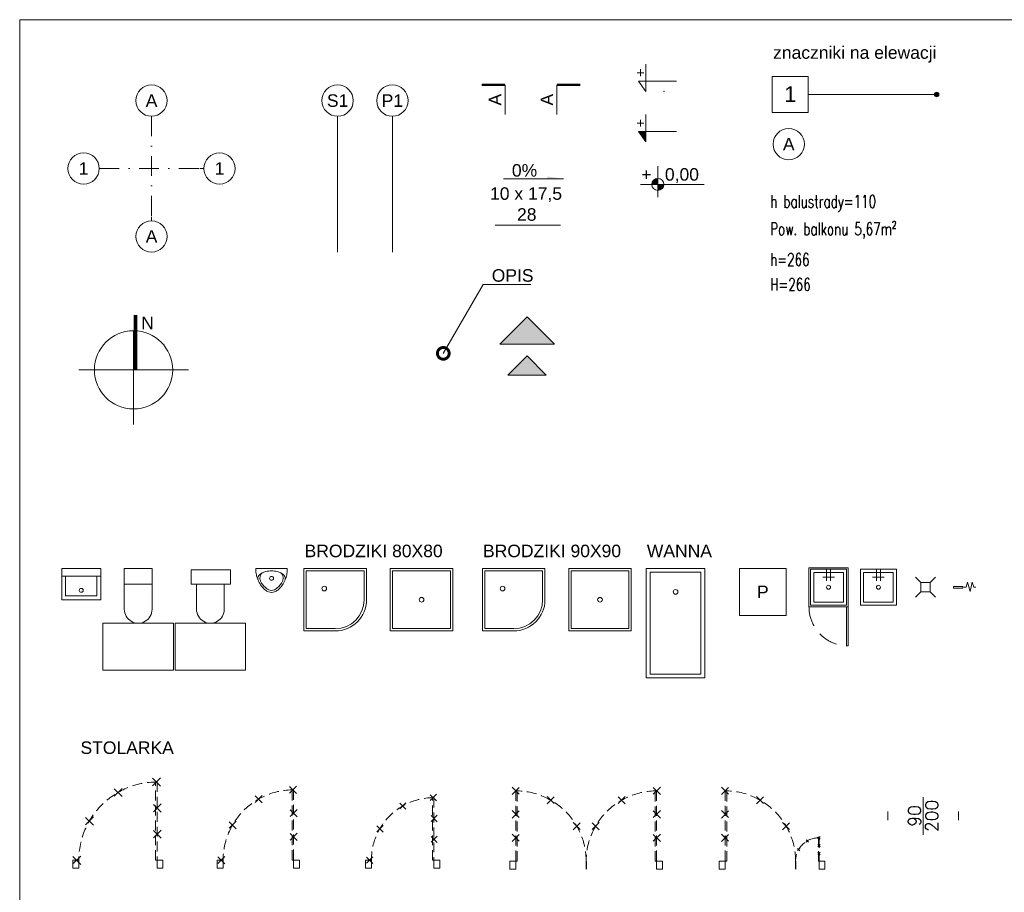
# Model space of a CAD drawing. Header units: centimetres. Extents: x 0 to 8068, y -312 to 10136.
# Tile 7 of 14: x 4462 to 5720, y 8079 to 9195. Entities that reach past the tile are written whole.
import ezdxf
from ezdxf import colors
from ezdxf.entities.mleader import LeaderData, LeaderLine
from ezdxf.enums import TextEntityAlignment as Align
from ezdxf.math import Vec2, Vec3

# ---------------------------------------------------------------- set-up
doc = ezdxf.new("R2010")
doc.units = ezdxf.units.CM
for name, pattern in [('DASHDOT', [25.4, 12.7, -6.35, 0, -6.35]), ('DASHED', [19.049999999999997, 12.7, -6.35]), ('DOT2', [0.125, 0, -0.125])]:
    doc.linetypes.add(name, pattern=pattern)
doc.layers.get('0').update_dxf_attribs({"lineweight": 13})
doc.layers.add('!_NIEDRUKOWALNE', color=213, linetype='Continuous', lineweight=13, plot=False)
for name, color, linetype, lineweight in [('A_OPIS', 241, 'Continuous', 13), ('A_OPIS_KOTY', 66, 'Continuous', 13), ('A_OPIS_KOTY KONSTR', 36, 'Continuous', 13), ('A_OPIS_PRZEGRODY', 202, 'Continuous', 13), ('A_OPIS_STOLARKA_DRZWIOWA', 241, 'Continuous', 13), ('A_OSIE', 8, 'DASHDOT', 9), ('A_WYPOSAŻENIE SANITARNE', 4, 'Continuous', 5)]:
    doc.layers.add(name, color=color, linetype=linetype, lineweight=lineweight)
doc.layers.add('A_WYBURZENIA', color=7, linetype='DASHED', lineweight=13, true_color=0x838383)
doc.layers.add('IE_SYMBOLE', color=7, linetype='Continuous', lineweight=13, true_color=0xfe0000)
doc.styles.add('100 ARIAL', font='arial.ttf', dxfattribs={"height": 16})
doc.styles.add('100 ROMANS', font='ROMANS.shx', dxfattribs={"width": 0.7, "height": 16})
doc.styles.add('ARIAL', font='arial.ttf')
doc.styles.get("Standard").update_dxf_attribs({"font": 'arial.ttf'})

# ---------------------------------------------------------------- blocks, each defined once
blk = doc.blocks.new('*U5')
blk.add_lwpolyline([(0, 0), (0, -173.6489572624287)])
blk.add_circle((0, 20), 20.00000000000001)
at = {"style": 'ARIAL', "flags": 1}
for tag, p in [('SKALA_200', (7.105427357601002e-15, 66.59023511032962)), ('SKALA_100', (7.105427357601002e-15, 62.57579906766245)), ('SKALA_50', (7.105427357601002e-15, 58.17903598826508)), ('SKALA_20', (7.105427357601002e-15, 53.7822729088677))]:
    blk.add_attdef(tag, p, '', height=2.4, dxfattribs=at)
at = {"style": '100 ARIAL', "flags": 8}
blk.add_attdef('Oznaczenie', text='', height=16, dxfattribs=at).set_placement((0, 20), align=Align.MIDDLE_CENTER)
blk = doc.blocks.new('*U7')
blk.add_lwpolyline([(0, 0), (0, -173.6489572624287)])
blk.add_circle((0, 20), 20.00000000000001)
at = {"style": 'ARIAL', "flags": 1}
for tag, p in [('SKALA_200', (7.105427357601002e-15, 66.59023511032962)), ('SKALA_100', (7.105427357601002e-15, 62.57579906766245)), ('SKALA_50', (7.105427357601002e-15, 58.17903598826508)), ('SKALA_20', (7.105427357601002e-15, 53.7822729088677))]:
    blk.add_attdef(tag, p, '', height=2.4, dxfattribs=at)
at = {"style": '100 ARIAL', "flags": 8}
blk.add_attdef('Oznaczenie', text='', height=16, dxfattribs=at).set_placement((0, 20), align=Align.MIDDLE_CENTER)
blk = doc.blocks.new('*U8')
at = {"linetype": 'ByBlock'}
blk.add_lwpolyline([(-3.673940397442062e-15, -1.06581410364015e-14), (-4.592425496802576e-15, -5.000000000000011)], dxfattribs=at)
blk.add_circle((0, 20), 20.00000000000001, dxfattribs=at)
at = {"linetype": 'ByBlock', "style": '100 ARIAL', "flags": 8}
blk.add_attdef('Oznaczenie', text='', height=16, rotation=180, dxfattribs=at).set_placement((0, 20), align=Align.MIDDLE_CENTER)
blk = doc.blocks.new('*U9')
at = {"linetype": 'ByBlock'}
blk.add_lwpolyline([(-3.673940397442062e-15, -1.06581410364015e-14), (-4.592425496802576e-15, -5.000000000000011)], dxfattribs=at)
blk.add_circle((0, 20), 20.00000000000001, dxfattribs=at)
at = {"linetype": 'ByBlock', "style": '100 ARIAL', "flags": 8}
blk.add_attdef('Oznaczenie', text='', height=16, dxfattribs=at).set_placement((0, 20), align=Align.MIDDLE_CENTER)
blk = doc.blocks.new('*U10')
at = {"linetype": 'ByBlock'}
blk.add_lwpolyline([(-3.673940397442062e-15, -1.06581410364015e-14), (-4.592425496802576e-15, -5.000000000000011)], dxfattribs=at)
blk.add_circle((0, 20), 20.00000000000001, dxfattribs=at)
at = {"linetype": 'ByBlock', "style": '100 ARIAL', "flags": 8}
blk.add_attdef('Oznaczenie', text='', height=16, rotation=89.99999999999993, dxfattribs=at).set_placement((-3.552713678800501e-15, 20), align=Align.MIDDLE_CENTER)
blk = doc.blocks.new('*U11')
at = {"linetype": 'ByBlock'}
blk.add_lwpolyline([(-3.673940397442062e-15, -1.06581410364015e-14), (-4.592425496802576e-15, -5.000000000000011)], dxfattribs=at)
blk.add_circle((0, 20), 20.00000000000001, dxfattribs=at)
at = {"linetype": 'ByBlock', "style": '100 ARIAL', "flags": 8}
blk.add_attdef('Oznaczenie', text='', height=16, rotation=270, dxfattribs=at).set_placement((3.944304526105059e-31, 20), align=Align.MIDDLE_CENTER)
blk = doc.blocks.new('_SPADKI')
blk.add_line((2.586910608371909, 0), (79.32898865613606, 0))
blk.add_solid([(58.50304540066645, 3.219979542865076), (58.53962084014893, 4.001776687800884e-11), (79.32898865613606, 0)])
at = {"style": '100 ARIAL', "flags": 8}
blk.add_attdef('SPAD', text='', height=16, dxfattribs=at).set_placement((29.38400000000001, 2.965429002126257), align=Align.CENTER)
blk = doc.blocks.new('_ZNACZNIK PRZEKROJU')
at = {"const_width": 3}
blk.add_lwpolyline([(0, 18.86038317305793), (-29.78743056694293, 18.86038317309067)], dxfattribs=at)
for points in [[(0, -18.86038317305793), (0, 18.86038317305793)], [(0, 18.86038317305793), (0, -18.86038317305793)]]:
    blk.add_lwpolyline(points)
at = {"style": '100 ARIAL'}
blk.add_attdef('PRZEKRÓJ', text='', height=16, rotation=90, dxfattribs=at).set_placement((0, 0), align=Align.BOTTOM_CENTER)
blk = doc.blocks.new('_ZNACZNIK PRZEKROJU 2')
at = {"const_width": 3}
blk.add_lwpolyline([(0, 18.86038317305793), (29.78743056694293, 18.86038317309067)], dxfattribs=at)
for points in [[(0, -18.86038317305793), (0, 18.86038317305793)], [(0, 18.86038317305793), (0, -18.86038317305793)]]:
    blk.add_lwpolyline(points)
at = {"style": '100 ARIAL'}
blk.add_attdef('PRZEKRÓJ', text='', height=16, rotation=90, dxfattribs=at).set_placement((0, 0), align=Align.BOTTOM_CENTER)
blk = doc.blocks.new('_ZNACZNIK RZUT')
blk.add_circle((0, 0), 20)
at = {"style": '100 ARIAL'}
blk.add_attdef('OZNACZENIE', text='', height=16, dxfattribs=at).set_placement((0, 0), align=Align.MIDDLE_CENTER)
blk = doc.blocks.new('*U16')
h = blk.add_hatch(color=256)
h.dxf.hatch_style = 1
edge = h.paths.add_edge_path()
edge.add_arc((186.9447198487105, 22.3481095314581), 3, 359.9999999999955, 719.9999999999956)
blk.add_lwpolyline([(-23.08000000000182, 45.4292595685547), (23.07999999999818, 45.4292595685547), (23.07999999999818, -0.7330405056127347), (-23.08000000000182, -0.7330405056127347)], close=True)
blk.add_lwpolyline([(23.08115003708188, 22.34810953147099), (186.9447198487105, 22.3481095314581), (186.9447198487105, 22.3481095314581)])
blk.add_circle((186.9447198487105, 22.3481095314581), 3)
at = {"style": 'ARIAL'}
blk.add_attdef('NR', text='', height=20, dxfattribs=at).set_placement((-1.818989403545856e-12, 12.83488841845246), align=Align.CENTER)
blk = doc.blocks.new('_BIEG SCHODÓW')
blk.add_lwpolyline([(-41.77356388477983, 0), (41.77356388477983, 0)])
for tag in ['BIEG_001', 'BIEG_002']:
    blk.add_attdef(tag, text='', height=16).set_placement((23.91748013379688, 53.51888115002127), align=Align.MIDDLE_CENTER)
blk = doc.blocks.new('_UMYWALKA')
for points in [[(0, 0), (-8.086059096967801e-06, -40.00000011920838), (49.99999191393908, -40.00001025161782), (49.99999994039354, -1.015227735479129e-05)], [(0, -1.192092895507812e-07), (49.99999994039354, -1.045030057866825e-05)], [(-2.066217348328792e-06, -10.00000023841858), (49.99999793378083, -10.00001047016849)], [(4.999997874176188, -10.00000112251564), (4.999992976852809, -35.00000112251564), (44.99999297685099, -35.00000924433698), (44.99999799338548, -10.00000950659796)]]:
    blk.add_lwpolyline(points)
at = {"ltscale": 100}
blk.add_circle((24.99999451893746, -28.05759226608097), 2.5, dxfattribs=at)
blk = doc.blocks.new('_WC')
at = {"layer": '!_NIEDRUKOWALNE'}
blk.add_lwpolyline([(-27.25000071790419, -70.00016300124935), (62.74999928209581, -70.00016300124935), (62.74999928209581, -130.0001630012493), (-27.25000071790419, -130.0001630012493), (-27.25000071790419, -70.00016300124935)], dxfattribs=at)
for p, q in [((-7.978342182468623e-07, -52.25032559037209), (-7.978287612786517e-07, -52.24999978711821)), ((35.49999936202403, -52.25032586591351), (35.49999936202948, -52.25000044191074))]:
    blk.add_line(p, q)
for points in [[(35.49999936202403, -52.25032586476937), (35.50000004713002, -4.654757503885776e-07), (0, 0), (-7.978342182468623e-07, -52.25032551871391)], [(35.49999978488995, -20.00000046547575), (-2.62240064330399e-07, -20)]]:
    blk.add_lwpolyline(points)
blk.add_arc((17.74999928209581, -52.25016292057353), 17.75000008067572, 179.9994734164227, 0.0005244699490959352)
blk = doc.blocks.new('_BRODZIK 80')
for points in [[(0, 80), (0, 0), (-80, 0), (-80, 40, -0.414213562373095), (-40, 80)], [(-3, 77), (-3, 3), (-77, 3), (-77, 40, -0.414213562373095), (-40, 77)]]:
    blk.add_lwpolyline(points, format="xyb", close=True)
blk.add_circle((-25.8578643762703, 25.8578643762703), 3)
blk = doc.blocks.new('_PRALKA')
blk.add_lwpolyline([(0, 0), (60, 0), (60, -60), (0, -60)], close=True)
at = {"insert": (30, -30), "char_height": 16, "width": 35.28848808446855, "attachment_point": 5, "style": '100 ARIAL'}
blk.add_mtext('P', dxfattribs=at)
blk = doc.blocks.new('_PISUAR')
for points in [[(8.094335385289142e-07, 0.1999998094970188), (-8.094334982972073e-07, -0.1999998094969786, 0.056281), (0.06362873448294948, -0.1970574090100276, 0.051243), (0.1287250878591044, -0.1796672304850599, 0.047086), (0.1944841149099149, -0.1472875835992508, 0.038643), (0.2430079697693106, -0.1119896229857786, 0.050944), (0.2744934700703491, -0.07905136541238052, 0.07331599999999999), (0.298027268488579, -0.03743654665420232, 0.092337), (0.3050003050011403, -1.043885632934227e-06, 0.092337), (0.2980275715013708, 0.03743413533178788, 0.07331599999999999), (0.2744941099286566, 0.07904914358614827, 0.050944), (0.2430088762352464, 0.1119880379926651, 0.038643), (0.194485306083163, 0.1472863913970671, 0.047086), (0.1287265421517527, 0.1796665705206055, 0.051243), (0.0636303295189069, 0.1970572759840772, 0.056281)], [(0.1500000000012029, -4.165705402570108e-07, -0.999985), (0.1000003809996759, -2.142224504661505e-07, -0.999985)]]:
    blk.add_lwpolyline(points, format="xyb", close=True)
for points in [[(0.1436377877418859, 0.1736400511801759, 0.078162), (0.117513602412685, 0.1752877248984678, 0.158684), (0.08934125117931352, 0.163118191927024, 0.08745700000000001), (0.05519152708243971, 0.1203502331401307, 0.073385), (0.03748198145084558, 0.07225956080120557, 0.05162899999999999), (0.03000030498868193, -3.119031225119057e-07), (0.03000030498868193, -3.119031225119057e-07, 0.05162899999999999), (0.03748139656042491, -0.07225986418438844, 0.073385), (0.05519055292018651, -0.1203502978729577, 0.08745700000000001), (0.08933993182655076, -0.1631189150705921, 0.158684), (0.1175121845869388, -0.1752886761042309, 0.078162), (0.1436363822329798, -0.1736412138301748)], [(0.05499981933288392, -0.1199997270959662, 0.099174), (0.08699474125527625, -0.1420110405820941, 0.110283), (0.1214334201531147, -0.1484637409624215, 0.092873), (0.1618974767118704, -0.1394291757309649, 0.05732999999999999), (0.1923331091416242, -0.1220262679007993, 0.037877), (0.2325126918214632, -0.08751333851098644, 0.07218200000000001), (0.2708067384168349, -0.03621840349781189, 0.124936), (0.2800003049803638, -1.323705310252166e-06), (0.2800003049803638, -1.323705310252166e-06, 0.124936), (0.2708070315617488, 0.03621621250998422, 0.07218200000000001), (0.2325134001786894, 0.0875114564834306, 0.037877), (0.1923340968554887, 0.1220247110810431, 0.05732999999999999), (0.1618986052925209, 0.1394278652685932, 0.092873), (0.1214346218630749, 0.1484631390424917, 0.110283), (0.08699588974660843, 0.1420107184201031, 0.099174), (0.05500079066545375, 0.1199996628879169)]]:
    blk.add_lwpolyline(points, format="xyb")
blk = doc.blocks.new('_SZAFA PORZĄDKOWA')
for p, q in [((32.5, -12), (17.5, -12)), ((22.5, -2), (22.5, -17)), ((27.5, -2), (27.5, -17))]:
    blk.add_line(p, q)
for points in [[(50, 0), (0, 0), (0, -50), (50, -50)], [(48.00000000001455, -2), (2, -2), (2, -47.99999999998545), (48.00000000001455, -47.99999999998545)], [(44, -6), (6.000000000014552, -6), (6.000000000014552, -44), (44, -44)], [(50, -50), (48.00000000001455, -50), (48.00000000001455, -100), (50, -100)]]:
    blk.add_lwpolyline(points, close=True)
blk.add_circle((25, -25), 2.5)
at = {"linetype": 'DASHED', "ltscale": 2}
blk.add_arc((50, -50), 50, 180, 270, dxfattribs=at)
blk = doc.blocks.new('_ZLEW PORZĄDKOWY')
for p, q in [((20.5, 0), (20.5, -15)), ((25.5, 0), (25.5, -15)), ((30.5, -10), (15.5, -10))]:
    blk.add_line(p, q)
for points in [[(46.00000000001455, 0), (0, 0), (0, -45.99999999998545), (46.00000000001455, -45.99999999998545)], [(42, -4), (4.000000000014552, -4), (4.000000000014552, -42), (42, -42)]]:
    blk.add_lwpolyline(points, close=True)
blk.add_circle((23, -23), 2.5)
blk = doc.blocks.new('_PÓŁNOC_1')
blk.add_lwpolyline([(2.475437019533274, 9.094947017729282e-13, 5, 5, 0), (2.475437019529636, 70.00000000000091, 3, 3, 0)], format="xyseb")
for points in [[(0, -70), (-3.637978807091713e-12, 50)], [(70, 3.637978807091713e-12), (-70, -2.728484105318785e-12)]]:
    blk.add_lwpolyline(points)
blk.add_circle((-3.637978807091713e-12, 0), 50)
at = {"insert": (9.764450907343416, 67.94885434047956), "char_height": 16, "width": 298.3053180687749, "attachment_point": 1, "style": 'ARIAL'}
blk.add_mtext('N', dxfattribs=at)
blk = doc.blocks.new('_DotSmall')
at = {"color": 0, "linetype": 'ByBlock', "const_width": 0.5}
blk.add_lwpolyline([(-0.0625, 0, 1), (0.0625, 0, 1)], format="xyb", close=True, dxfattribs=at)
blk = doc.blocks.new('_KOTA_RZUT')
h = blk.add_hatch(color=256)
h.dxf.hatch_style = 1
h.paths.add_polyline_path([(0, 7.677473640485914, 0.4142135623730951), (-7.677473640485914, 0), (0, 0)])
h.paths.add_polyline_path([(7.677473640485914, 0), (0, 0), (0, -7.677473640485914, 0.4142135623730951)])
blk.add_line((0, -16.13497583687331), (0, 23.24963954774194))
blk.add_lwpolyline([(59.26444011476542, 0), (-22.09705008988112, 0)])
blk.add_circle((0, 0), 7.67747364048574)
at = {"style": '100 ARIAL'}
for tag, p in [('+', (-21.09211871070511, 4.739299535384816)), ('WYS', (9.03113886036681, 4.739299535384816))]:
    blk.add_attdef(tag, p, '', height=16, dxfattribs=at)
blk = doc.blocks.new('*U90')
blk.add_lwpolyline([(-23.27539246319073, 34.86414697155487), (-23.27539246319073, 0), (-32.38530872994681, 13.10966786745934), (16.18246581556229, 13.10966786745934)])
at = {"color": 252, "linetype": 'DOT2', "ltscale": 3, "true_color": 0x939598}
blk.add_point((0, 0), dxfattribs=at)
at = {"layer": 'Defpoints', "color": 252, "linetype": 'DOT2', "ltscale": 3, "true_color": 0x939598}
blk.add_point((-23.27539246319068, 0), dxfattribs=at)
at = {"style": 'ARIAL', "flags": 12}
blk.add_attdef('+', text='', height=12.91384967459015, dxfattribs=at).set_placement((-24.75158884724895, 24.06477232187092, 3.078404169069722e-05), align=Align.MIDDLE_RIGHT)
at = {"style": '100 ARIAL', "flags": 2}
blk.add_attdef('WYS', text='', height=16, dxfattribs=at).set_placement((-21.32255244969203, 25.73000069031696), align=Align.MIDDLE_LEFT)
at = {"layer": 'Defpoints', "style": 'ARIAL', "flags": 1}
for tag, p in [('1:10_SKALA', (3.307638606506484e-14, -9.719107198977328)), ('1:20_SKALA', (3.307638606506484e-14, -11.12390901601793)), ('1:25_SKALA', (3.307638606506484e-14, -12.52871083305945)), ('1:50_SKALA', (3.307638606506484e-14, -13.93351756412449)), ('1:100_SKALA', (3.130002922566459e-14, -15.3822212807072)), ('1:200_SKALA', (3.130002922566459e-14, -16.83092008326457))]:
    blk.add_attdef(tag, p, '', height=1, dxfattribs=at)
blk = doc.blocks.new('*U92')
h = blk.add_hatch(color=256)
h.dxf.hatch_style = 1
h.paths.add_polyline_path([(-23.27539246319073, 13.10966786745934), (-32.38530872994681, 13.10966786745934), (-23.27539246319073, 0)])
blk.add_lwpolyline([(-23.27539246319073, 34.86414697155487), (-23.27539246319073, 0), (-32.38530872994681, 13.10966786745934), (16.18246581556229, 13.10966786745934)])
at = {"style": 'ARIAL', "flags": 12}
blk.add_attdef('+', text='', height=12.91384967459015, dxfattribs=at).set_placement((-24.75158884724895, 24.06477232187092, 3.078404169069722e-05), align=Align.MIDDLE_RIGHT)
at = {"style": '100 ARIAL', "flags": 2}
blk.add_attdef('WYS', text='', height=16, dxfattribs=at).set_placement((-21.32255244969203, 25.73000069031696), align=Align.MIDDLE_LEFT)
blk = doc.blocks.new('*U101')
for points in [[(5.015595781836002e-15, -140), (0, 0), (75, 0), (75, -140)], [(5.000000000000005, -135), (5, -5), (70, -5), (70, -135)]]:
    blk.add_lwpolyline(points, close=True)
blk.add_circle((37.5, -30), 3)
blk = doc.blocks.new('*U128')
for points in [[(80, 0), (0, 0), (0, -80), (80, -80)], [(77, -3), (3, -3), (3, -77), (77, -77)]]:
    blk.add_lwpolyline(points, close=True)
blk.add_circle((40, -40), 3)
blk = doc.blocks.new('_KRZYŻYK')
at = {"linetype": 'ByBlock'}
for points in [[(4.74006800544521, 4.740068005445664), (-4.74006800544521, -4.740068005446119)], [(4.74006800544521, -4.740068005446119), (-4.74006800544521, 4.740068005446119)]]:
    blk.add_lwpolyline(points, dxfattribs=at)
blk = doc.blocks.new('*U154')
for points in [[(-119.9999999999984, 1.2732925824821e-11), (-117.9999999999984, 1.2732925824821e-11), (-117.9999999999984, 90.00000000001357), (-119.9999999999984, 90.00000000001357)], [(5.49486382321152e-13, 2.204458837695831e-12), (-0.6666666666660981, 2.204458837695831e-12), (-0.6666666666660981, 30.00000000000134), (5.49486382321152e-13, 30.00000000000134)], [(-120, -4.547473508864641e-11), (-127.5, -4.547473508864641e-11), (-127.5, -10.00000000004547), (-120, -10.00000000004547)], [(7.5, -6.062705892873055e-12), (0, -6.062705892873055e-12), (0, -10.00000000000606), (7.499999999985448, -10.00000000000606)]]:
    blk.add_lwpolyline(points, close=True)
for centre, radius, start, end in [((-119.9999999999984, 1.2732925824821e-11), 90.00000000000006, 7.016709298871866e-15, 90), ((5.49486382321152e-13, 2.204458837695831e-12), 29.99999999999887, 90, 180)]:
    blk.add_arc(centre, radius, start, end)
at = {"layer": 'Defpoints'}
blk.add_lwpolyline([(-29.99999999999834, 2.215116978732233e-12), (-29.99999999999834, -10.000000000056)], dxfattribs=at)
at = {"xscale": -1}
for p in [(-119.9999999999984, 90.00000000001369), (-74.99999999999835, 77.94228634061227), (-119.9999999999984, 60.00000000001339), (-42.05771365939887, 45.00000000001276), (-119.9999999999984, 30.00000000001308)]:
    blk.add_blockref('_KRZYŻYK', p, dxfattribs=at)
at = {"xscale": 0.3333333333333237, "yscale": 0.3333333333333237, "zscale": 0.3333333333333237}
for p in [(-14.99999999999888, 25.98076211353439), (5.49486382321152e-13, 30.00000000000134), (-25.98076211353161, 15.00000000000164), (5.49486382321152e-13, 20.00000000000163), (5.49486382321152e-13, 10.00000000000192)]:
    blk.add_blockref('_KRZYŻYK', p, dxfattribs=at)
blk = doc.blocks.new('*U155')
for points in [[(-179.9999999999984, -7.275957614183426e-12), (-177.9999999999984, -7.275957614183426e-12), (-177.9999999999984, 89.99999999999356), (-179.9999999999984, 89.99999999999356)], [(7.674038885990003e-27, -6.062705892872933e-12), (-1.999999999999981, -6.062705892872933e-12), (-1.999999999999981, 89.99999999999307), (7.674038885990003e-27, 89.99999999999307)], [(-180, -6.548361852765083e-11), (-187.5, -6.548361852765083e-11), (-187.5, -10.00000000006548), (-180, -10.00000000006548)], [(7.5, -6.062705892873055e-12), (0, -6.062705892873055e-12), (0, -10.00000000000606), (7.499999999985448, -10.00000000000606)]]:
    blk.add_lwpolyline(points, close=True)
for centre, radius, start, end in [((-179.9999999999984, -7.275957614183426e-12), 90.00000000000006, 7.016709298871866e-15, 90), ((7.674038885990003e-27, -6.062705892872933e-12), 89.99999999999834, 90, 180)]:
    blk.add_arc(centre, radius, start, end)
at = {"layer": 'Defpoints'}
blk.add_lwpolyline([(-89.99999999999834, -6.052047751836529e-12), (-89.99999999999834, -10.00000000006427)], dxfattribs=at)
at = {"xscale": -1}
for p in [(-179.9999999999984, 89.99999999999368), (-134.9999999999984, 77.94228634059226), (-179.9999999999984, 59.99999999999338), (-102.0577136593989, 44.99999999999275), (-179.9999999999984, 29.99999999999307)]:
    blk.add_blockref('_KRZYŻYK', p, dxfattribs=at)
for p in [(7.674038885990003e-27, 89.99999999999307), (-44.99999999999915, 77.94228634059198), (7.674038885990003e-27, 59.99999999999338), (-77.94228634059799, 44.9999999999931), (7.674038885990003e-27, 29.99999999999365)]:
    blk.add_blockref('_KRZYŻYK', p)
blk = doc.blocks.new('zawór czerpalny')
blk.add_lwpolyline([(0, 1), (12, 1), (12, -1), (0, -1)], close=True)
blk.add_lwpolyline([(13.15886874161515, 0), (16.26820083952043, 0), (17.98232721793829, 6.449101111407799), (21.04396966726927, -5.397808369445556), (23.83128839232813, 6.449101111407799), (25.77916208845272, 0), (28.52936824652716, 0)])
blk = doc.blocks.new('wpust podłogowy')
for p, q in [((-6, 6), (-12.81362981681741, 12.81362981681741)), ((6, 6), (12.81362981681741, 12.81362981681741)), ((-6, -6), (-12.81362981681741, -12.81362981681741)), ((6, -6), (12.81362981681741, -12.81362981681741))]:
    blk.add_line(p, q)
blk.add_lwpolyline([(-6, 6), (6, 6), (6, -6), (-6, -6)], close=True)
blk = doc.blocks.new('*U216')
for points in [[(0, -6.062705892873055e-12), (-2.222222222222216, -6.062705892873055e-12), (-2.222222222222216, 99.9999999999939), (0, 99.9999999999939)], [(-100, -7.09445588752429e-11), (-107.5, -7.09445588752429e-11), (-107.5, -10.00000000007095), (-100, -10.00000000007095)], [(7.5, -6.062705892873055e-12), (0, -6.062705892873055e-12), (0, -10.00000000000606), (7.499999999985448, -10.00000000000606)]]:
    blk.add_lwpolyline(points, close=True)
blk.add_arc((0, -6.062705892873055e-12), 99.99999999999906, 90, 180)
at = {"xscale": 1.111111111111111, "yscale": 1.111111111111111, "zscale": 1.111111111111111}
for p in [(-1.111111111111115, 99.9999999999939), (-50.00610537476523, 86.60864575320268), (0, 66.6666666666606), (-86.60864575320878, 50.00610537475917), (0, 33.33333333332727), (-102.7777777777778, -7.07378846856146e-11)]:
    blk.add_blockref('_KRZYŻYK', p, dxfattribs=at)
blk = doc.blocks.new('*U227')
for points in [[(0, -6.062705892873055e-12), (-1.999999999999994, -6.062705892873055e-12), (-1.999999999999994, 89.9999999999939), (0, 89.9999999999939)], [(-90, -6.366860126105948e-11), (-97.5, -6.366860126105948e-11), (-97.5, -10.00000000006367), (-90, -10.00000000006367)], [(7.5, -6.062705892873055e-12), (0, -6.062705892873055e-12), (0, -10.00000000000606), (7.499999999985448, -10.00000000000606)]]:
    blk.add_lwpolyline(points, close=True)
blk.add_arc((0, -6.062705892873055e-12), 89.99999999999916, 90, 180)
for p in [(-1.000000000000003, 89.9999999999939), (-45.00549483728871, 77.94778117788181), (0, 59.99999999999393), (-77.9477811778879, 45.00549483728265), (0, 29.99999999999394), (-92.5, -6.427036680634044e-11)]:
    blk.add_blockref('_KRZYŻYK', p)
blk = doc.blocks.new('*U228')
for points in [[(0, -6.062705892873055e-12), (-1.777777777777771, -6.062705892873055e-12), (-1.777777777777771, 79.99999999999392), (0, 79.99999999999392)], [(-80, -5.639222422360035e-11), (-87.5, -5.639222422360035e-11), (-87.5, -10.00000000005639), (-80, -10.00000000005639)], [(7.5, -6.062705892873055e-12), (0, -6.062705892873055e-12), (0, -10.00000000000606), (7.499999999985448, -10.00000000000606)]]:
    blk.add_lwpolyline(points, close=True)
blk.add_arc((0, -6.062705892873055e-12), 79.99999999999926, 90, 180)
at = {"xscale": 0.888888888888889, "yscale": 0.888888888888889, "zscale": 0.888888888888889}
for p in [(-0.8888888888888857, 79.99999999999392), (-40.00488429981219, 69.28691660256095), (0, 53.33333333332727), (-69.28691660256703, 40.00488429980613), (0, 26.66666666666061), (-82.22222222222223, -5.780265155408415e-11)]:
    blk.add_blockref('_KRZYŻYK', p, dxfattribs=at)
blk = doc.blocks.new('*U246')
at = {"layer": '!_NIEDRUKOWALNE'}
for points in [[(-90.00000000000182, 5.59999999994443), (-90.00000000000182, 5.59999999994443), (-90.00000000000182, -5.600000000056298), (-90.00000000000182, -5.600000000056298)], [(0, 5.599999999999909), (0, 5.599999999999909), (0, -5.599999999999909), (0, -5.599999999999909)]]:
    blk.add_lwpolyline(points, close=True, dxfattribs=at)
at = {"layer": 'A_OPIS_STOLARKA_DRZWIOWA'}
blk.add_lwpolyline([(-44.99999999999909, 23.99999999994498), (-44.99999999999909, -24.00000000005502)], dxfattribs=at)
at = {"layer": 'A_OPIS_STOLARKA_DRZWIOWA', "style": '100 ROMANS', "flags": 12}
for tag, p in [('SZER', (-55.99999999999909, -5.502442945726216e-11)), ('WYS', (-33.9999999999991, -5.502531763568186e-11))]:
    blk.add_attdef(tag, text='', height=16, rotation=90, dxfattribs=at).set_placement(p, align=Align.MIDDLE_CENTER)
blk = doc.blocks.new('_wc podtynk')
at = {"layer": '!_NIEDRUKOWALNE'}
blk.add_lwpolyline([(50.00881204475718, 44.48408902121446), (50.00880850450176, -45.51591097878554), (110.0088085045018, -45.5159133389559), (110.0088120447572, 44.4840866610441), (50.00881204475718, 44.48408902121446)], dxfattribs=at)
at = {"layer": '!_NIEDRUKOWALNE', "linetype": 'ByBlock'}
blk.add_lwpolyline([(0, 25), (0, -25), (-18, -25), (-18, 25)], close=True, dxfattribs=at)
for p, q in [((32.25897356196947, 17.23408979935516), (32.2586477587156, 17.23408979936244)), ((32.25897244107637, -18.26591036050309), (32.2586470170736, -18.26591036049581))]:
    blk.add_line(p, q)
for points in [[(32.25897243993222, -18.26591036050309), (-0.000264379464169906, -18.27594040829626), (-0.0002634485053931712, 17.22405963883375), (32.25897349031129, 17.23408979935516)], [(0.00864704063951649, -18.26590951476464), (0.00864797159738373, 17.23409053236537)]]:
    blk.add_lwpolyline(points)
blk.add_arc((32.25881019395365, -0.5159102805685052), 17.75000008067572, 269.9994732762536, 90.00052432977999)
blk = doc.blocks.new('znacznik wejścia')
at = {"layer": 'A_OPIS'}
h = blk.add_hatch(color=256, dxfattribs=at)
h.dxf.hatch_style = 1
h.paths.add_polyline_path([(34.99959032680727, -35), (0, 0), (-34.99959032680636, -35)])
blk.add_lwpolyline([(34.99959032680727, -35), (0, 0), (-34.99959032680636, -35)], close=True, dxfattribs=at)

msp = doc.modelspace()

# ---------------------------------------------------------------- linework, layer by layer
msp.add_lwpolyline([(4462.055398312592, 9194.853158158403), (6996.436092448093, 9194.853158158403), (6996.436092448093, 6296.418390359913), (4462.055398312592, 6296.418390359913)], close=True)
at = {"layer": 'A_OSIE', "ltscale": 2}
for points in [[(4630.519522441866, 9071.424917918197), (4630.519522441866, 8937.775960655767)], [(4563.695043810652, 9004.600439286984), (4697.344001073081, 9004.600439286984)]]:
    msp.add_lwpolyline(points, dxfattribs=at)

# ---------------------------------------------------------------- block references
at = {"layer": 'A_OPIS'}
for name, p, values in [('*U16', (5446.453754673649, 9076.870160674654), {'NR': '1'}), ('_ZNACZNIK PRZEKROJU', (5082.18171191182, 9092.56453474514), {'PRZEKRÓJ': 'A'}), ('_ZNACZNIK PRZEKROJU 2', (5148.339186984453, 9092.56453474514), {'PRZEKRÓJ': 'A'}), ('_ZNACZNIK RZUT', (5444.534904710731, 9035.79014747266), {'OZNACZENIE': 'A'}), ('_SPADKI', (5077.609562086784, 8991.266104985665), {'SPAD': '0%'})]:
    msp.add_blockref(name, p, dxfattribs=at).add_auto_attribs(values)
ref = msp.add_blockref('_BIEG SCHODÓW', (5111.13829277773, 8932.183660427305), dxfattribs=at)
ref.add_attrib('BIEG_001', '10 x 17,5', (5062.941752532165, 8964.592086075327), dxfattribs={"layer": '0', "height": 16})
ref.add_attrib('BIEG_002', '28', (5097.436093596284, 8937.860993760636), dxfattribs={"layer": '0', "height": 16})
msp.add_blockref('_PÓŁNOC_1', (4607.502048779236, 8747.22208945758), dxfattribs=at)
ref = msp.add_blockref('*U246', (5661.254334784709, 8177.086895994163), dxfattribs=at)
ref.add_attrib('WYS', '200', dxfattribs={"layer": 'A_OPIS_STOLARKA_DRZWIOWA', "height": 16, "rotation": 90, "style": '100 ROMANS'}).set_placement((5627.25433478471, 8177.086895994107), align=Align.MIDDLE_CENTER)
ref.add_attrib('SZER', '90', dxfattribs={"layer": 'A_OPIS_STOLARKA_DRZWIOWA', "height": 16, "rotation": 90, "style": '100 ROMANS'}).set_placement((5605.25433478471, 8177.086895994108), align=Align.MIDDLE_CENTER)
at = {"layer": 'A_OPIS_KOTY'}
ref = msp.add_blockref('*U90', (5285.072523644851, 9103.241957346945), dxfattribs=at)
ref.add_attrib('+', '+', dxfattribs={"layer": '0', "height": 12.91384967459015, "style": 'ARIAL'}).set_placement((5260.320934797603, 9127.306729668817, 3.078404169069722e-05), align=Align.MIDDLE_RIGHT)
msp.add_blockref('_KOTA_RZUT', (5277.296284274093, 8984.331922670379), dxfattribs=at).add_auto_attribs({'WYS': '0,00', '+': '+'})
at = {"layer": 'A_OPIS_KOTY KONSTR'}
ref = msp.add_blockref('*U92', (5285.072523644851, 9038.727381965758), dxfattribs=at)
ref.add_attrib('+', '+', dxfattribs={"layer": '0', "height": 12.91384967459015, "style": 'ARIAL'}).set_placement((5260.320934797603, 9062.79215428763, 3.078404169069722e-05), align=Align.MIDDLE_RIGHT)
at = {"layer": 'A_OPIS_PRZEGRODY'}
for name, p, values in [('*U7', (4868.179185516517, 9071.424917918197), {'Oznaczenie': 'S1'}), ('*U5', (4938.179185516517, 9071.424917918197), {'Oznaczenie': 'P1'})]:
    msp.add_blockref(name, p, dxfattribs=at).add_auto_attribs(values)
at = {"layer": 'A_OSIE', "linetype": 'ByBlock'}
ref = msp.add_blockref('*U9', (4630.519522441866, 9071.424917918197), dxfattribs=at)
ref.add_attrib('Oznaczenie', 'A', dxfattribs={"layer": '0', "linetype": 'ByBlock', "height": 16, "style": '100 ARIAL'}).set_placement((4630.519522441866, 9091.424917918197), align=Align.MIDDLE_CENTER)
ref = msp.add_blockref('*U11', (4563.695043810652, 9004.600439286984), dxfattribs=dict(at, rotation=90))
ref.add_attrib('Oznaczenie', '1', dxfattribs={"layer": '0', "linetype": 'ByBlock', "height": 16, "style": '100 ARIAL'}).set_placement((4543.695043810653, 9004.600439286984), align=Align.MIDDLE_CENTER)
ref = msp.add_blockref('*U10', (4697.344001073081, 9004.600439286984), dxfattribs=dict(at, rotation=270))
ref.add_attrib('Oznaczenie', '1', dxfattribs={"layer": '0', "linetype": 'ByBlock', "height": 16, "style": '100 ARIAL'}).set_placement((4717.34400107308, 9004.600439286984), align=Align.MIDDLE_CENTER)
ref = msp.add_blockref('*U8', (4630.519522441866, 8937.775960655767), dxfattribs=dict(at, rotation=180))
ref.add_attrib('Oznaczenie', 'A', dxfattribs={"layer": '0', "linetype": 'ByBlock', "height": 16, "style": '100 ARIAL'}).set_placement((4630.519522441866, 8917.775960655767), align=Align.MIDDLE_CENTER)
at = {"layer": 'A_WYBURZENIA'}
for name, p in [('*U216', (4637.595534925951, 8120.454667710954)), ('*U227', (4811.944089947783, 8120.454667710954)), ('*U155', (5275.754500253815, 8119.12376023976)), ('*U154', (5483.249078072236, 8119.123760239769)), ('*U228', (4991.307764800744, 8120.454667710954))]:
    msp.add_blockref(name, p, dxfattribs=at)
at = {"layer": 'A_WYPOSAŻENIE SANITARNE'}
for name, p in [('_UMYWALKA', (4515.725794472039, 8493.448808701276)), ('_WC', (4595.725794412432, 8493.448797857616)), ('*U128', (4935.480824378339, 8493.448808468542)), ('*U128', (5163.411883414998, 8493.448808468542)), ('*U101', (5262.432402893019, 8493.448808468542)), ('_PRALKA', (5381.440007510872, 8493.448808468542)), ('_SZAFA PORZĄDKOWA', (5470.393128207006, 8494.361661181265)), ('_ZLEW PORZĄDKOWY', (5536.111266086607, 8492.361661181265)), ('wpust podłogowy', (5619.111266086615, 8469.361661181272)), ('zawór czerpalny', (5655.10187035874, 8469.361661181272))]:
    msp.add_blockref(name, p, dxfattribs=at)
for name, p, rotation in [('_wc podtynk', (4706.233709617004, 8473.457443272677), 270), ('_BRODZIK 80', (4825.205524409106, 8493.448808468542), 180), ('_BRODZIK 80', (5053.136583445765, 8493.448808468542), 180)]:
    msp.add_blockref(name, p, dxfattribs=dict(at, rotation=rotation))
at = {"layer": 'A_WYPOSAŻENIE SANITARNE', "xscale": 100, "yscale": 100, "zscale": 100, "rotation": 270}
msp.add_blockref('_PISUAR', (4783.790201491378, 8493.226887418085), dxfattribs=at)
at = {"layer": 'IE_SYMBOLE'}
msp.add_blockref('znacznik wejścia', (5110.286952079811, 8815), dxfattribs=at)
at = {"layer": 'IE_SYMBOLE', "xscale": 0.7, "yscale": 0.7, "zscale": 0.7}
msp.add_blockref('znacznik wejścia', (5110.286952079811, 8765.000856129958), dxfattribs=at)

# ---------------------------------------------------------------- texts
at = {"char_height": 16, "attachment_point": 1, "style": '100 ARIAL'}
for s, insert, width in [('znaczniki na elewacji', (5424.534904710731, 9160.834718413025), 282.2918187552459), ('BRODZIKI 80X80', (4826.026060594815, 8523.79728574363), 254.9240379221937), ('BRODZIKI 90X90', (5053.957119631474, 8523.79728574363), 254.9240379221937), ('WANNA', (5263.252939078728, 8523.79728574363), 254.9240379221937), ('STOLARKA', (4539.719770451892, 8272.307733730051), 158.0661192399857)]:
    msp.add_mtext(s, dxfattribs=dict(at, insert=insert, width=width))
at = {"layer": 'A_OPIS', "char_height": 16, "attachment_point": 1, "style": '100 ROMANS'}
for s, insert, width in [('\\Fromans.shx;h balustrady=110', (5420.81784187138, 8970.522406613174), 352.9353108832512), ('Pow. balkonu 5,67m²', (5420.81784187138, 8935.392246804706), 259.5624941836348)]:
    msp.add_mtext(s, dxfattribs=dict(at, insert=insert, width=width))
at = {"layer": 'A_OPIS', "char_height": 16, "width": 233.6062447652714, "attachment_point": 1, "line_spacing_factor": 0.625, "style": '100 ROMANS'}
for s, insert in [('h=266', (5420.81784187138, 8896.19403340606)), ('H=266', (5420.81784187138, 8864.478664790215))]:
    msp.add_mtext(s, dxfattribs=dict(at, insert=insert))

# ---------------------------------------------------------------- leaders
at = {"layer": 'A_OPIS'}
ml = msp.add_multileader_mtext('Standard', dxfattribs=at)
ml.set_content('OPIS', color=256, style='100 ARIAL')
ml.set_leader_properties(color=256, linetype='ByLayer', lineweight=-1)
ml.set_arrow_properties(name='DOTSMALL')
ml.build(insert=Vec2(0, 0))
ml.multileader.update_dxf_attribs({"text_left_attachment_type": 5, "text_right_attachment_type": 5, "dogleg_length": 2, "arrow_head_size": 30})
ctx = ml.context
ctx.base_point, ctx.char_height, ctx.arrow_head_size, ctx.landing_gap_size, ctx.plane_origin = Vec3(5055.077496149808, 8872.454047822), 16, 30, 10, Vec3(4800.430724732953, 8978.20363198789)
ctx.left_attachment, ctx.right_attachment = 5, 5
notes = []
notes.append((ctx, [(0, (1, 1, 0), (5054.077496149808, 8856.454047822), (1, 0), 1, [(0, [(5003.206469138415, 8768.342844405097)], 0, [])])]))
ctx.mtext.insert, ctx.mtext.flow_direction = Vec3(5065.077496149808, 8875.926047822), 5
for ctx, leaders in notes:
    for number, flags, end, landing, length, lines in leaders:
        leader = LeaderData()
        leader.index, (leader.has_last_leader_line, leader.has_dogleg_vector, leader.attachment_direction) = number, flags
        leader.last_leader_point, leader.dogleg_vector, leader.dogleg_length = Vec3(end), Vec3(landing), length
        for number, points, colour, breaks in lines:
            line = LeaderLine()
            line.index, line.vertices, line.color, line.breaks = number, Vec3.list(points), colors.encode_raw_color(colour), breaks
            leader.lines.append(line)
        ctx.leaders.append(leader)

doc.saveas('drawing.dxf')
